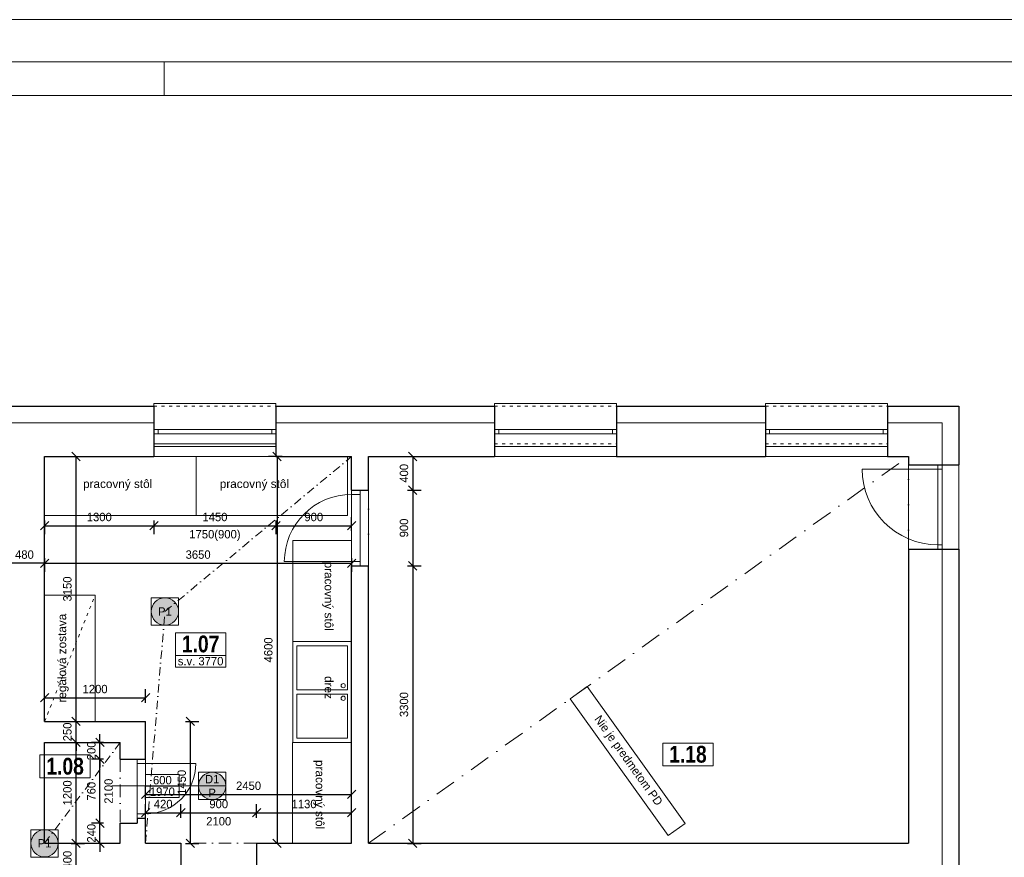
# Model space of a CAD drawing. Header units: millimetres. Extents: x -65956 to 5894746, y -14679 to 163521.
# Tile 39 of 89: x -46672 to -34966, y 34761 to 44721. Entities that reach past the tile are written whole.
import ezdxf

# ---------------------------------------------------------------- set-up
doc = ezdxf.new("R2010")
doc.units = ezdxf.units.MM
for name, pattern in [('__$$DASHDOT$$', [10.01, 5, -2.5, 0.01, -2.5]), ('ACAD_ISO03W100', [30, 12, -18]), ('ČERCHOVANÁ', [1, 0.5, -0.25, 0, -0.25])]:
    doc.linetypes.add(name, pattern=pattern)
doc.layers.get('0').update_dxf_attribs({"lineweight": 5})
doc.layers.get('Defpoints').update_dxf_attribs({"color": 2, "lineweight": 30})
doc.layers.add('- pomocna', color=232, linetype='Continuous', lineweight=0, plot=False)
doc.layers.add('- pomocná oramovanie', color=245, linetype='Continuous', lineweight=0, plot=False)
for name, color, linetype, lineweight in [('- popis', 7, 'Continuous', 0), ('- zariadenie', 30, 'Continuous', 0), ('A-Místnosti-T', 6, 'Continuous', 5), ('Bodko ciarkovana T', 200, 'ČERCHOVANÁ', 0), ('H popisky', 30, 'Continuous', 25), ('H stavba', 82, 'Continuous', 30), ('JAZ-technologia', 1, 'Continuous', 5), ('KOTY', 51, 'Continuous', 5), ('m_ciarkovana zariadenie', 7, 'Continuous', 0), ('m_popis', 7, 'Continuous', 0), ('otvor', 163, 'Continuous', 5), ('RE-nove', 10, 'Continuous', 0), ('Tbč stavba', 4, 'ČERCHOVANÁ', 0), ('Tč stavba', 7, 'ACAD_ISO03W100', 5), ('VT kóty', 51, 'Continuous', 5), ('VT sanita', 210, 'Continuous', 5)]:
    doc.layers.add(name, color=color, linetype=linetype, lineweight=lineweight)
doc.styles.add('1-100_te_2mm_200', font='technic_.ttf', dxfattribs={"height": 200})
doc.styles.add('1-20_ce_5mm_100', font='GOTHIC.TTF', dxfattribs={"height": 100})
doc.styles.add('1-50_ce_2mm_100', font='GOTHIC.TTF', dxfattribs={"height": 100})
doc.styles.get("Standard").update_dxf_attribs({"font": 'arial.ttf'})
doc.dimstyles.new('technic_1-100', dxfattribs={"dimtxt": 200, "dimasz": 240, "dimexe": 300, "dimexo": 200, "dimgap": 100, "dimtad": 1, "dimdec": 1, "dimrnd": 0.5, "dimtxsty": '1-100_te_2mm_200', "dimblk": 'OBLIQUE', "dimcen": 2.5, "dimclrd": 256, "dimclrt": 256, "dimadec": 0, "dimazin": 0, "dimtfac": 1, "dimtdec": 1, "dimtix": 1, "dimtmove": 1, "dimatfit": 3, "dimldrblk": 'OBLIQUE', "dimfxl": 400, "dimfxlon": 1, "dimarcsym": 0})

# ---------------------------------------------------------------- blocks, each defined once
blk = doc.blocks.new('_Oblique')
at = {"color": 0, "linetype": 'ByBlock', "lineweight": -2}
blk.add_line((-0.5, -0.5), (0.5, 0.5), dxfattribs=at)
blk = doc.blocks.new('*D532')
at = {"layer": 'Defpoints', "color": 0, "transparency": 16777216}
for p in [(-46376, 39527), (-45076, 39527), (-45076, 38704)]:
    blk.add_point(p, dxfattribs=at)
at = {"layer": 'KOTY', "color": 0, "lineweight": -2, "transparency": 16777216}
for p, q in [((-46376, 38764), (-46376, 38604)), ((-45076, 38764), (-45076, 38604))]:
    blk.add_line(p, q, dxfattribs=at)
at = {"layer": 'KOTY', "lineweight": -2, "transparency": 16777216}
blk.add_line((-46376, 38704), (-45076, 38704), dxfattribs=at)
at = {"layer": 'KOTY', "lineweight": -2, "transparency": 16777216, "xscale": 100, "yscale": 100, "zscale": 100, "rotation": 180}
blk.add_blockref('_Oblique', (-46376, 38704), dxfattribs=at)
at = {"layer": 'KOTY', "lineweight": -2, "transparency": 16777216, "xscale": 100, "yscale": 100, "zscale": 100}
blk.add_blockref('_Oblique', (-45076, 38704), dxfattribs=at)
at = {"layer": 'KOTY', "transparency": 16777216, "insert": (-45726, 38807), "char_height": 100, "attachment_point": 5, "style": '1-20_ce_5mm_100'}
blk.add_mtext('1300', dxfattribs=at)
blk = doc.blocks.new('*D533')
at = {"layer": 'Defpoints', "color": 0, "transparency": 16777216}
for p in [(-45076, 39527), (-43626, 39527), (-43626, 38704)]:
    blk.add_point(p, dxfattribs=at)
at = {"layer": 'KOTY', "color": 0, "lineweight": -2, "transparency": 16777216}
for p, q in [((-45076, 38764), (-45076, 38604)), ((-43626, 38764), (-43626, 38604))]:
    blk.add_line(p, q, dxfattribs=at)
at = {"layer": 'KOTY', "lineweight": -2, "transparency": 16777216}
blk.add_line((-45076, 38704), (-43626, 38704), dxfattribs=at)
at = {"layer": 'KOTY', "lineweight": -2, "transparency": 16777216, "xscale": 100, "yscale": 100, "zscale": 100, "rotation": 180}
blk.add_blockref('_Oblique', (-45076, 38704), dxfattribs=at)
at = {"layer": 'KOTY', "lineweight": -2, "transparency": 16777216, "xscale": 100, "yscale": 100, "zscale": 100}
blk.add_blockref('_Oblique', (-43626, 38704), dxfattribs=at)
at = {"layer": 'KOTY', "transparency": 16777216, "char_height": 100, "attachment_point": 5, "style": '1-20_ce_5mm_100'}
for s, insert in [('1450', (-44351, 38807)), ('1750(900)', (-44351, 38588))]:
    blk.add_mtext(s, dxfattribs=dict(at, insert=insert))
blk = doc.blocks.new('*D534')
at = {"layer": 'Defpoints', "color": 0, "transparency": 16777216}
for p in [(-43626, 39527), (-42726, 38704), (-42726, 38227)]:
    blk.add_point(p, dxfattribs=at)
at = {"layer": 'KOTY', "color": 0, "lineweight": -2, "transparency": 16777216}
for p, q in [((-43626, 38764), (-43626, 38604)), ((-42726, 38644), (-42726, 38804))]:
    blk.add_line(p, q, dxfattribs=at)
at = {"layer": 'KOTY', "lineweight": -2, "transparency": 16777216}
blk.add_line((-43626, 38704), (-42726, 38704), dxfattribs=at)
at = {"layer": 'KOTY', "lineweight": -2, "transparency": 16777216, "xscale": 100, "yscale": 100, "zscale": 100, "rotation": 180}
blk.add_blockref('_Oblique', (-43626, 38704), dxfattribs=at)
at = {"layer": 'KOTY', "lineweight": -2, "transparency": 16777216, "xscale": 100, "yscale": 100, "zscale": 100}
blk.add_blockref('_Oblique', (-42726, 38704), dxfattribs=at)
at = {"layer": 'KOTY', "transparency": 16777216, "insert": (-43176, 38807), "char_height": 100, "attachment_point": 5, "style": '1-20_ce_5mm_100'}
blk.add_mtext('900', dxfattribs=at)
blk = doc.blocks.new('*D535')
at = {"layer": 'Defpoints', "color": 0, "transparency": 16777216}
for p in [(-42726, 39527), (-43613, 34927), (-42726, 34927)]:
    blk.add_point(p, dxfattribs=at)
at = {"layer": 'KOTY', "color": 0, "lineweight": -2, "transparency": 16777216}
for p, q in [((-43553, 39527), (-43713, 39527)), ((-43553, 34927), (-43713, 34927))]:
    blk.add_line(p, q, dxfattribs=at)
at = {"layer": 'KOTY', "lineweight": -2, "transparency": 16777216}
blk.add_line((-43613, 39527), (-43613, 34927), dxfattribs=at)
at = {"layer": 'KOTY', "lineweight": -2, "transparency": 16777216, "xscale": 100, "yscale": 100, "zscale": 100}
for p, rotation in [((-43613, 39527), 90), ((-43613, 34927), 270)]:
    blk.add_blockref('_Oblique', p, dxfattribs=dict(at, rotation=rotation))
at = {"layer": 'KOTY', "transparency": 16777216, "insert": (-43716, 37227), "char_height": 100, "attachment_point": 5, "rotation": 90, "style": '1-20_ce_5mm_100'}
blk.add_mtext('4600', dxfattribs=at)
blk = doc.blocks.new('*D536')
at = {"layer": 'Defpoints', "color": 0, "transparency": 16777216}
for p in [(-46376, 34927), (-46002, 34927), (-46376, 34527)]:
    blk.add_point(p, dxfattribs=at)
at = {"layer": 'KOTY', "color": 0, "lineweight": -2, "transparency": 16777216}
for p, q in [((-46062, 34927), (-45902, 34927)), ((-46062, 34527), (-45902, 34527))]:
    blk.add_line(p, q, dxfattribs=at)
at = {"layer": 'KOTY', "lineweight": -2, "transparency": 16777216}
blk.add_line((-46002, 34527), (-46002, 34927), dxfattribs=at)
at = {"layer": 'KOTY', "lineweight": -2, "transparency": 16777216, "xscale": 100, "yscale": 100, "zscale": 100}
for p, rotation in [((-46002, 34927), 90), ((-46002, 34527), 270)]:
    blk.add_blockref('_Oblique', p, dxfattribs=dict(at, rotation=rotation))
at = {"layer": 'KOTY', "transparency": 16777216, "insert": (-46105, 34727), "char_height": 100, "attachment_point": 5, "rotation": 90, "style": '1-20_ce_5mm_100'}
blk.add_mtext('400', dxfattribs=at)
blk = doc.blocks.new('*D537')
at = {"layer": 'Defpoints', "color": 0, "transparency": 16777216}
for p in [(-44756, 35291), (-45176, 34927), (-44756, 34927)]:
    blk.add_point(p, dxfattribs=at)
at = {"layer": 'KOTY', "color": 0, "lineweight": -2, "transparency": 16777216}
for p, q in [((-45176, 35231), (-45176, 35391)), ((-44756, 35231), (-44756, 35391))]:
    blk.add_line(p, q, dxfattribs=at)
at = {"layer": 'KOTY', "lineweight": -2, "transparency": 16777216}
blk.add_line((-45176, 35291), (-44756, 35291), dxfattribs=at)
at = {"layer": 'KOTY', "lineweight": -2, "transparency": 16777216, "xscale": 100, "yscale": 100, "zscale": 100, "rotation": 180}
blk.add_blockref('_Oblique', (-45176, 35291), dxfattribs=at)
at = {"layer": 'KOTY', "lineweight": -2, "transparency": 16777216, "xscale": 100, "yscale": 100, "zscale": 100}
blk.add_blockref('_Oblique', (-44756, 35291), dxfattribs=at)
at = {"layer": 'KOTY', "transparency": 16777216, "insert": (-44966, 35394), "char_height": 100, "attachment_point": 5, "style": '1-20_ce_5mm_100'}
blk.add_mtext('420', dxfattribs=at)
blk = doc.blocks.new('*D538')
at = {"layer": 'Defpoints', "color": 0, "transparency": 16777216}
for p in [(-43856, 35291), (-44756, 34927), (-43856, 34927)]:
    blk.add_point(p, dxfattribs=at)
at = {"layer": 'KOTY', "color": 0, "lineweight": -2, "transparency": 16777216}
for p, q in [((-44756, 35231), (-44756, 35391)), ((-43856, 35231), (-43856, 35391))]:
    blk.add_line(p, q, dxfattribs=at)
at = {"layer": 'KOTY', "lineweight": -2, "transparency": 16777216}
blk.add_line((-44756, 35291), (-43856, 35291), dxfattribs=at)
at = {"layer": 'KOTY', "lineweight": -2, "transparency": 16777216, "xscale": 100, "yscale": 100, "zscale": 100, "rotation": 180}
blk.add_blockref('_Oblique', (-44756, 35291), dxfattribs=at)
at = {"layer": 'KOTY', "lineweight": -2, "transparency": 16777216, "xscale": 100, "yscale": 100, "zscale": 100}
blk.add_blockref('_Oblique', (-43856, 35291), dxfattribs=at)
at = {"layer": 'KOTY', "transparency": 16777216, "char_height": 100, "attachment_point": 5, "style": '1-20_ce_5mm_100'}
for s, insert in [('900', (-44306, 35394)), ('2100', (-44306, 35189))]:
    blk.add_mtext(s, dxfattribs=dict(at, insert=insert))
blk = doc.blocks.new('*D539')
at = {"layer": 'Defpoints', "color": 0, "transparency": 16777216}
for p in [(-42726, 35291), (-43856, 34927), (-42726, 34927)]:
    blk.add_point(p, dxfattribs=at)
at = {"layer": 'KOTY', "color": 0, "lineweight": -2, "transparency": 16777216}
for p, q in [((-43856, 35231), (-43856, 35391)), ((-42726, 35231), (-42726, 35391))]:
    blk.add_line(p, q, dxfattribs=at)
at = {"layer": 'KOTY', "lineweight": -2, "transparency": 16777216}
blk.add_line((-43856, 35291), (-42726, 35291), dxfattribs=at)
at = {"layer": 'KOTY', "lineweight": -2, "transparency": 16777216, "xscale": 100, "yscale": 100, "zscale": 100, "rotation": 180}
blk.add_blockref('_Oblique', (-43856, 35291), dxfattribs=at)
at = {"layer": 'KOTY', "lineweight": -2, "transparency": 16777216, "xscale": 100, "yscale": 100, "zscale": 100}
blk.add_blockref('_Oblique', (-42726, 35291), dxfattribs=at)
at = {"layer": 'KOTY', "transparency": 16777216, "insert": (-43291, 35394), "char_height": 100, "attachment_point": 5, "style": '1-20_ce_5mm_100'}
blk.add_mtext('1130', dxfattribs=at)
blk = doc.blocks.new('*D540')
at = {"layer": 'Defpoints', "color": 0, "transparency": 16777216}
for p in [(-46376, 39527), (-42726, 39527), (-42726, 38257)]:
    blk.add_point(p, dxfattribs=at)
at = {"layer": 'KOTY', "color": 0, "lineweight": -2, "transparency": 16777216}
for p, q in [((-46376, 38317), (-46376, 38157)), ((-42726, 38317), (-42726, 38157))]:
    blk.add_line(p, q, dxfattribs=at)
at = {"layer": 'KOTY', "lineweight": -2, "transparency": 16777216}
blk.add_line((-46376, 38257), (-42726, 38257), dxfattribs=at)
at = {"layer": 'KOTY', "lineweight": -2, "transparency": 16777216, "xscale": 100, "yscale": 100, "zscale": 100, "rotation": 180}
blk.add_blockref('_Oblique', (-46376, 38257), dxfattribs=at)
at = {"layer": 'KOTY', "lineweight": -2, "transparency": 16777216, "xscale": 100, "yscale": 100, "zscale": 100}
blk.add_blockref('_Oblique', (-42726, 38257), dxfattribs=at)
at = {"layer": 'KOTY', "transparency": 16777216, "insert": (-44551, 38360), "char_height": 100, "attachment_point": 5, "style": '1-20_ce_5mm_100'}
blk.add_mtext('3650', dxfattribs=at)
blk = doc.blocks.new('*D541')
at = {"layer": 'Defpoints', "color": 0, "transparency": 16777216}
for p in [(-45176, 36659), (-46376, 36377), (-45176, 35227)]:
    blk.add_point(p, dxfattribs=at)
at = {"layer": 'KOTY', "color": 0, "lineweight": -2, "transparency": 16777216}
for p, q in [((-46376, 36599), (-46376, 36759)), ((-45176, 36599), (-45176, 36759))]:
    blk.add_line(p, q, dxfattribs=at)
at = {"layer": 'KOTY', "lineweight": -2, "transparency": 16777216}
blk.add_line((-46376, 36659), (-45176, 36659), dxfattribs=at)
at = {"layer": 'KOTY', "lineweight": -2, "transparency": 16777216, "xscale": 100, "yscale": 100, "zscale": 100, "rotation": 180}
blk.add_blockref('_Oblique', (-46376, 36659), dxfattribs=at)
at = {"layer": 'KOTY', "lineweight": -2, "transparency": 16777216, "xscale": 100, "yscale": 100, "zscale": 100}
blk.add_blockref('_Oblique', (-45176, 36659), dxfattribs=at)
at = {"layer": 'KOTY', "transparency": 16777216, "insert": (-45776, 36761), "char_height": 100, "attachment_point": 5, "style": '1-20_ce_5mm_100'}
blk.add_mtext('1200', dxfattribs=at)
blk = doc.blocks.new('*D542')
at = {"layer": 'Defpoints', "color": 0, "transparency": 16777216}
for p in [(-42726, 35509), (-45176, 35227), (-42726, 34927)]:
    blk.add_point(p, dxfattribs=at)
at = {"layer": 'KOTY', "color": 0, "lineweight": -2, "transparency": 16777216}
for p, q in [((-45176, 35449), (-45176, 35609)), ((-42726, 35449), (-42726, 35609))]:
    blk.add_line(p, q, dxfattribs=at)
at = {"layer": 'KOTY', "lineweight": -2, "transparency": 16777216}
blk.add_line((-45176, 35509), (-42726, 35509), dxfattribs=at)
at = {"layer": 'KOTY', "lineweight": -2, "transparency": 16777216, "xscale": 100, "yscale": 100, "zscale": 100, "rotation": 180}
blk.add_blockref('_Oblique', (-45176, 35509), dxfattribs=at)
at = {"layer": 'KOTY', "lineweight": -2, "transparency": 16777216, "xscale": 100, "yscale": 100, "zscale": 100}
blk.add_blockref('_Oblique', (-42726, 35509), dxfattribs=at)
at = {"layer": 'KOTY', "transparency": 16777216, "insert": (-43951, 35611), "char_height": 100, "attachment_point": 5, "style": '1-20_ce_5mm_100'}
blk.add_mtext('2450', dxfattribs=at)
blk = doc.blocks.new('*D543')
at = {"layer": 'Defpoints', "color": 0, "transparency": 16777216}
for p in [(-46376, 36127), (-46002, 36127), (-46376, 34927)]:
    blk.add_point(p, dxfattribs=at)
at = {"layer": 'KOTY', "color": 0, "lineweight": -2, "transparency": 16777216}
for p, q in [((-46062, 36127), (-45902, 36127)), ((-46062, 34927), (-45902, 34927))]:
    blk.add_line(p, q, dxfattribs=at)
at = {"layer": 'KOTY', "lineweight": -2, "transparency": 16777216}
blk.add_line((-46002, 34927), (-46002, 36127), dxfattribs=at)
at = {"layer": 'KOTY', "lineweight": -2, "transparency": 16777216, "xscale": 100, "yscale": 100, "zscale": 100}
for p, rotation in [((-46002, 36127), 90), ((-46002, 34927), 270)]:
    blk.add_blockref('_Oblique', p, dxfattribs=dict(at, rotation=rotation))
at = {"layer": 'KOTY', "transparency": 16777216, "insert": (-46105, 35527), "char_height": 100, "attachment_point": 5, "rotation": 90, "style": '1-20_ce_5mm_100'}
blk.add_mtext('1200', dxfattribs=at)
blk = doc.blocks.new('*D544')
at = {"layer": 'Defpoints', "color": 0, "transparency": 16777216}
for p in [(-46376, 36377), (-46002, 36377), (-46376, 36127)]:
    blk.add_point(p, dxfattribs=at)
at = {"layer": 'KOTY', "lineweight": -2, "transparency": 16777216}
for p, q in [((-46002, 36377), (-46002, 36477)), ((-46002, 36127), (-46002, 36377)), ((-46002, 36127), (-46002, 36027))]:
    blk.add_line(p, q, dxfattribs=at)
at = {"layer": 'KOTY', "color": 0, "lineweight": -2, "transparency": 16777216}
for p, q in [((-46062, 36377), (-45902, 36377)), ((-46062, 36127), (-45902, 36127))]:
    blk.add_line(p, q, dxfattribs=at)
at = {"layer": 'KOTY', "lineweight": -2, "transparency": 16777216, "xscale": 100, "yscale": 100, "zscale": 100}
for p, rotation in [((-46002, 36377), 270), ((-46002, 36127), 90)]:
    blk.add_blockref('_Oblique', p, dxfattribs=dict(at, rotation=rotation))
at = {"layer": 'KOTY', "transparency": 16777216, "insert": (-46105, 36252), "char_height": 100, "attachment_point": 5, "rotation": 90, "style": '1-20_ce_5mm_100'}
blk.add_mtext('250', dxfattribs=at)
blk = doc.blocks.new('*D545')
at = {"layer": 'Defpoints', "color": 0, "transparency": 16777216}
for p in [(-46376, 39527), (-46002, 39527), (-46376, 36377)]:
    blk.add_point(p, dxfattribs=at)
at = {"layer": 'KOTY', "color": 0, "lineweight": -2, "transparency": 16777216}
for p, q in [((-46062, 39527), (-45902, 39527)), ((-46062, 36377), (-45902, 36377))]:
    blk.add_line(p, q, dxfattribs=at)
at = {"layer": 'KOTY', "lineweight": -2, "transparency": 16777216}
blk.add_line((-46002, 36377), (-46002, 39527), dxfattribs=at)
at = {"layer": 'KOTY', "lineweight": -2, "transparency": 16777216, "xscale": 100, "yscale": 100, "zscale": 100}
for p, rotation in [((-46002, 39527), 90), ((-46002, 36377), 270)]:
    blk.add_blockref('_Oblique', p, dxfattribs=dict(at, rotation=rotation))
at = {"layer": 'KOTY', "transparency": 16777216, "insert": (-46105, 37952), "char_height": 100, "attachment_point": 5, "rotation": 90, "style": '1-20_ce_5mm_100'}
blk.add_mtext('3150', dxfattribs=at)
blk = doc.blocks.new('*D571')
at = {"layer": 'Defpoints', "color": 0, "transparency": 16777216}
for p in [(-45718, 35167), (-45476, 35167), (-45476, 34927)]:
    blk.add_point(p, dxfattribs=at)
at = {"layer": 'KOTY', "lineweight": -2, "transparency": 16777216}
for p, q in [((-45718, 35167), (-45718, 35267)), ((-45718, 34927), (-45718, 35167)), ((-45718, 34927), (-45718, 34827))]:
    blk.add_line(p, q, dxfattribs=at)
at = {"layer": 'KOTY', "color": 0, "lineweight": -2, "transparency": 16777216}
for p, q in [((-45676, 35167), (-45818, 35167)), ((-45676, 34927), (-45818, 34927))]:
    blk.add_line(p, q, dxfattribs=at)
at = {"layer": 'KOTY', "lineweight": -2, "transparency": 16777216, "xscale": 100, "yscale": 100, "zscale": 100}
for p, rotation in [((-45718, 35167), 270), ((-45718, 34927), 90)]:
    blk.add_blockref('_Oblique', p, dxfattribs=dict(at, rotation=rotation))
at = {"layer": 'KOTY', "transparency": 16777216, "insert": (-45820, 35047), "char_height": 100, "attachment_point": 5, "rotation": 90, "style": '1-20_ce_5mm_100'}
blk.add_mtext('240', dxfattribs=at)
blk = doc.blocks.new('*D572')
at = {"layer": 'Defpoints', "color": 0, "transparency": 16777216}
for p in [(-45718, 35927), (-45476, 35927), (-45476, 35167)]:
    blk.add_point(p, dxfattribs=at)
at = {"layer": 'KOTY', "color": 0, "lineweight": -2, "transparency": 16777216}
for p, q in [((-45676, 35927), (-45818, 35927)), ((-45676, 35167), (-45818, 35167))]:
    blk.add_line(p, q, dxfattribs=at)
at = {"layer": 'KOTY', "lineweight": -2, "transparency": 16777216}
blk.add_line((-45718, 35167), (-45718, 35927), dxfattribs=at)
at = {"layer": 'KOTY', "lineweight": -2, "transparency": 16777216, "xscale": 100, "yscale": 100, "zscale": 100}
for p, rotation in [((-45718, 35927), 90), ((-45718, 35167), 270)]:
    blk.add_blockref('_Oblique', p, dxfattribs=dict(at, rotation=rotation))
at = {"layer": 'KOTY', "transparency": 16777216, "char_height": 100, "attachment_point": 5, "rotation": 90, "style": '1-20_ce_5mm_100'}
for s, insert in [('760', (-45820, 35547)), ('2100', (-45615, 35547))]:
    blk.add_mtext(s, dxfattribs=dict(at, insert=insert))
blk = doc.blocks.new('*D573')
at = {"layer": 'Defpoints', "color": 0, "transparency": 16777216}
for p in [(-45718, 36127), (-45476, 36127), (-45476, 35927)]:
    blk.add_point(p, dxfattribs=at)
at = {"layer": 'KOTY', "lineweight": -2, "transparency": 16777216}
for p, q in [((-45718, 36127), (-45718, 36227)), ((-45718, 35927), (-45718, 36127)), ((-45718, 35927), (-45718, 35827))]:
    blk.add_line(p, q, dxfattribs=at)
at = {"layer": 'KOTY', "color": 0, "lineweight": -2, "transparency": 16777216}
for p, q in [((-45676, 36127), (-45818, 36127)), ((-45676, 35927), (-45818, 35927))]:
    blk.add_line(p, q, dxfattribs=at)
at = {"layer": 'KOTY', "lineweight": -2, "transparency": 16777216, "xscale": 100, "yscale": 100, "zscale": 100}
for p, rotation in [((-45718, 36127), 270), ((-45718, 35927), 90)]:
    blk.add_blockref('_Oblique', p, dxfattribs=dict(at, rotation=rotation))
at = {"layer": 'KOTY', "transparency": 16777216, "insert": (-45820, 36027), "char_height": 100, "attachment_point": 5, "rotation": 90, "style": '1-20_ce_5mm_100'}
blk.add_mtext('200', dxfattribs=at)
blk = doc.blocks.new('*D574')
at = {"layer": 'Defpoints', "color": 0, "transparency": 16777216}
for p in [(-42526, 39527), (-42526, 39127), (-42000, 39127)]:
    blk.add_point(p, dxfattribs=at)
at = {"layer": 'KOTY', "color": 0, "lineweight": -2, "transparency": 16777216}
for p, q in [((-42060, 39527), (-41900, 39527)), ((-42060, 39127), (-41900, 39127))]:
    blk.add_line(p, q, dxfattribs=at)
at = {"layer": 'KOTY', "lineweight": -2, "transparency": 16777216}
blk.add_line((-42000, 39527), (-42000, 39127), dxfattribs=at)
at = {"layer": 'KOTY', "lineweight": -2, "transparency": 16777216, "xscale": 100, "yscale": 100, "zscale": 100}
for p, rotation in [((-42000, 39527), 90), ((-42000, 39127), 270)]:
    blk.add_blockref('_Oblique', p, dxfattribs=dict(at, rotation=rotation))
at = {"layer": 'KOTY', "transparency": 16777216, "insert": (-42103, 39327), "char_height": 100, "attachment_point": 5, "rotation": 90, "style": '1-20_ce_5mm_100'}
blk.add_mtext('400', dxfattribs=at)
blk = doc.blocks.new('*D575')
at = {"layer": 'Defpoints', "color": 0, "transparency": 16777216}
for p in [(-42526, 39127), (-42526, 38227), (-42000, 38227)]:
    blk.add_point(p, dxfattribs=at)
at = {"layer": 'KOTY', "color": 0, "lineweight": -2, "transparency": 16777216}
for p, q in [((-42060, 39127), (-41900, 39127)), ((-42060, 38227), (-41900, 38227))]:
    blk.add_line(p, q, dxfattribs=at)
at = {"layer": 'KOTY', "lineweight": -2, "transparency": 16777216}
blk.add_line((-42000, 39127), (-42000, 38227), dxfattribs=at)
at = {"layer": 'KOTY', "lineweight": -2, "transparency": 16777216, "xscale": 100, "yscale": 100, "zscale": 100}
for p, rotation in [((-42000, 39127), 90), ((-42000, 38227), 270)]:
    blk.add_blockref('_Oblique', p, dxfattribs=dict(at, rotation=rotation))
at = {"layer": 'KOTY', "transparency": 16777216, "insert": (-42103, 38677), "char_height": 100, "attachment_point": 5, "rotation": 90, "style": '1-20_ce_5mm_100'}
blk.add_mtext('900', dxfattribs=at)
blk = doc.blocks.new('*D576')
at = {"layer": 'Defpoints', "color": 0, "transparency": 16777216}
for p in [(-42526, 38227), (-42526, 34927), (-42000, 34927)]:
    blk.add_point(p, dxfattribs=at)
at = {"layer": 'KOTY', "color": 0, "lineweight": -2, "transparency": 16777216}
for p, q in [((-42060, 38227), (-41900, 38227)), ((-42060, 34927), (-41900, 34927))]:
    blk.add_line(p, q, dxfattribs=at)
at = {"layer": 'KOTY', "lineweight": -2, "transparency": 16777216}
blk.add_line((-42000, 38227), (-42000, 34927), dxfattribs=at)
at = {"layer": 'KOTY', "lineweight": -2, "transparency": 16777216, "xscale": 100, "yscale": 100, "zscale": 100}
for p, rotation in [((-42000, 38227), 90), ((-42000, 34927), 270)]:
    blk.add_blockref('_Oblique', p, dxfattribs=dict(at, rotation=rotation))
at = {"layer": 'KOTY', "transparency": 16777216, "insert": (-42103, 36577), "char_height": 100, "attachment_point": 5, "rotation": 90, "style": '1-20_ce_5mm_100'}
blk.add_mtext('3300', dxfattribs=at)
blk = doc.blocks.new('*D579')
at = {"layer": 'Defpoints', "color": 0, "transparency": 16777216}
for p in [(-46856, 39527), (-46376, 39527), (-46856, 38257)]:
    blk.add_point(p, dxfattribs=at)
at = {"layer": 'KOTY', "color": 0, "lineweight": -2, "transparency": 16777216}
for p, q in [((-46856, 38317), (-46856, 38157)), ((-46376, 38317), (-46376, 38157))]:
    blk.add_line(p, q, dxfattribs=at)
at = {"layer": 'KOTY', "lineweight": -2, "transparency": 16777216}
blk.add_line((-46376, 38257), (-46856, 38257), dxfattribs=at)
at = {"layer": 'KOTY', "lineweight": -2, "transparency": 16777216, "xscale": 100, "yscale": 100, "zscale": 100, "rotation": 180}
blk.add_blockref('_Oblique', (-46856, 38257), dxfattribs=at)
at = {"layer": 'KOTY', "lineweight": -2, "transparency": 16777216, "xscale": 100, "yscale": 100, "zscale": 100}
blk.add_blockref('_Oblique', (-46376, 38257), dxfattribs=at)
at = {"layer": 'KOTY', "transparency": 16777216, "insert": (-46616, 38360), "char_height": 100, "attachment_point": 5, "style": '1-20_ce_5mm_100'}
blk.add_mtext('480', dxfattribs=at)
blk = doc.blocks.new('*T441')
at = {"layer": 'Defpoints', "color": 8, "linetype": 'ByBlock', "lineweight": 0, "transparency": 16777216}
for p, q in [((0, 0), (600, 0)), ((0, 0), (0, -271)), ((600, 0), (600, -271)), ((0, -271), (600, -271))]:
    blk.add_line(p, q, dxfattribs=at)
at = {"layer": 'H popisky', "color": 0, "transparency": 16777216, "insert": (300, -135), "char_height": 200, "width": 596, "attachment_point": 5, "style": '1-50_ce_2mm_100'}
blk.add_mtext('{\\fTechnicLite|b1|i0|c2|p2;\\C256;1.07}', dxfattribs=at)
blk = doc.blocks.new('*T442')
at = {"layer": 'Defpoints', "color": 8, "linetype": 'ByBlock', "lineweight": 0, "transparency": 16777216}
for p, q in [((0, 0), (600, 0)), ((0, 0), (0, -271)), ((600, 0), (600, -271)), ((0, -271), (600, -271))]:
    blk.add_line(p, q, dxfattribs=at)
at = {"layer": 'H popisky', "color": 0, "transparency": 16777216, "insert": (300, -135), "char_height": 200, "width": 596, "attachment_point": 5, "style": '1-50_ce_2mm_100'}
blk.add_mtext('{\\fTechnicLite|b1|i0|c2|p2;\\C256;1.08}', dxfattribs=at)
blk = doc.blocks.new('*T462')
at = {"layer": 'Defpoints', "color": 8, "linetype": 'ByBlock', "lineweight": 0, "transparency": 16777216}
for p, q in [((0, 0), (203, 146)), ((203, 146), (1368, -1480)), ((0, 0), (1165, -1626)), ((1165, -1626), (1368, -1480))]:
    blk.add_line(p, q, dxfattribs=at)
at = {"layer": 'A-Místnosti-T', "color": 0, "transparency": 16777216, "insert": (684, -740), "char_height": 100, "width": 1996, "attachment_point": 5, "rotation": 305.622, "style": '1-50_ce_2mm_100'}
blk.add_mtext('Nie je predmetom PD ', dxfattribs=at)
blk = doc.blocks.new('*T418')
at = {"layer": 'Defpoints', "color": 8, "linetype": 'ByBlock', "lineweight": 0, "transparency": 16777216}
for p, q in [((0, 137), (600, 137)), ((0, 0), (0, 137)), ((600, 0), (600, 137)), ((0, 0), (600, 0))]:
    blk.add_line(p, q, dxfattribs=at)
at = {"layer": 'm_popis', "color": 0, "transparency": 16777216, "insert": (300, 69), "char_height": 100, "width": 596, "attachment_point": 5, "style": '1-50_ce_2mm_100'}
blk.add_mtext('s.v. 3770', dxfattribs=at)
blk = doc.blocks.new('*T420')
at = {"layer": 'Defpoints', "color": 8, "linetype": 'ByBlock', "lineweight": 0, "transparency": 16777216}
for p, q in [((0, 137), (600, 137)), ((0, 0), (0, 137)), ((600, 0), (600, 137)), ((0, 0), (600, 0))]:
    blk.add_line(p, q, dxfattribs=at)
at = {"layer": 'm_popis', "color": 0, "transparency": 16777216, "insert": (300, 69), "char_height": 100, "width": 596, "attachment_point": 5, "style": '1-50_ce_2mm_100'}
blk.add_mtext('s.v. 3770', dxfattribs=at)
blk = doc.blocks.new('*D754')
at = {"layer": 'Defpoints', "color": 0, "transparency": 16777216}
for p in [(-45176, 36377), (-44642, 36377), (-45176, 34927)]:
    blk.add_point(p, dxfattribs=at)
at = {"layer": 'KOTY', "color": 0, "lineweight": -2, "transparency": 16777216}
for p, q in [((-44702, 36377), (-44542, 36377)), ((-44702, 34927), (-44542, 34927))]:
    blk.add_line(p, q, dxfattribs=at)
at = {"layer": 'KOTY', "lineweight": -2, "transparency": 16777216}
blk.add_line((-44642, 34927), (-44642, 36377), dxfattribs=at)
at = {"layer": 'KOTY', "lineweight": -2, "transparency": 16777216, "xscale": 100, "yscale": 100, "zscale": 100}
for p, rotation in [((-44642, 36377), 90), ((-44642, 34927), 270)]:
    blk.add_blockref('_Oblique', p, dxfattribs=dict(at, rotation=rotation))
at = {"layer": 'KOTY', "transparency": 16777216, "insert": (-44745, 35652), "char_height": 100, "attachment_point": 5, "rotation": 90, "style": '1-20_ce_5mm_100'}
blk.add_mtext('1450', dxfattribs=at)
blk = doc.blocks.new('*T424')
at = {"layer": 'Defpoints', "color": 8, "linetype": 'ByBlock', "lineweight": 0, "transparency": 16777216}
for p, q in [((0, 275), (400, 275)), ((0, 0), (0, 275)), ((400, 0), (400, 275)), ((0, 137), (400, 137)), ((0, 0), (400, 0))]:
    blk.add_line(p, q, dxfattribs=at)
at = {"layer": 'VT kóty', "color": 0, "transparency": 16777216, "char_height": 100, "width": 396, "attachment_point": 5, "style": '1-50_ce_2mm_100'}
for s, insert in [('600', (200, 206)), ('1970', (200, 69))]:
    blk.add_mtext(s, dxfattribs=dict(at, insert=insert))
blk = doc.blocks.new('*T848')
at = {"layer": 'Defpoints', "color": 8, "linetype": 'ByBlock', "lineweight": 0, "transparency": 16777216}
for p, q in [((0, 0), (325, 0)), ((0, 0), (0, -325)), ((325, 0), (325, -325)), ((0, -162), (325, -162)), ((0, -325), (325, -325))]:
    blk.add_line(p, q, dxfattribs=at)
at = {"layer": 'VT kóty', "color": 0, "transparency": 16777216, "char_height": 100, "width": 320.94, "attachment_point": 5, "style": '1-50_ce_2mm_100'}
for s, insert in [('D1', (162, -81)), ('P', (162, -244))]:
    blk.add_mtext(s, dxfattribs=dict(at, insert=insert))
blk = doc.blocks.new('*T886')
at = {"layer": 'Defpoints', "color": 8, "linetype": 'ByBlock', "lineweight": 0, "transparency": 16777216}
for p, q in [((0, 0), (325, 0)), ((0, 0), (0, -325)), ((325, 0), (325, -325)), ((0, -325), (325, -325))]:
    blk.add_line(p, q, dxfattribs=at)
at = {"layer": '- popis', "color": 0, "transparency": 16777216, "insert": (162, -162), "char_height": 100, "width": 320.94, "attachment_point": 5, "style": '1-50_ce_2mm_100'}
blk.add_mtext('P1', dxfattribs=at)
blk = doc.blocks.new('*T964')
at = {"layer": 'Defpoints', "color": 8, "linetype": 'ByBlock', "lineweight": 0, "transparency": 16777216}
for p, q in [((0, 0), (325, 0)), ((0, 0), (0, -325)), ((325, 0), (325, -325)), ((0, -325), (325, -325))]:
    blk.add_line(p, q, dxfattribs=at)
at = {"layer": '- popis', "color": 0, "transparency": 16777216, "insert": (162, -162), "char_height": 100, "width": 320.94, "attachment_point": 5, "style": '1-50_ce_2mm_100'}
blk.add_mtext('P1', dxfattribs=at)
blk = doc.blocks.new('cxyvyxcvcx')
at = {"layer": '- pomocná oramovanie'}
for points in [[(-136218, -52983), (-178218, -52983), (-178218, -23283), (-136218, -23283)], [(-137118, -52083), (-177318, -52083), (-177318, -24183), (-137118, -24183)]]:
    blk.add_lwpolyline(points, close=True, dxfattribs=at)
blk.add_line((-157218, -24183), (-157218, -23783))
blk.add_lwpolyline([(-136718, -52483), (-177718, -52483), (-177718, -23783), (-136718, -23783)], close=True)
blk = doc.blocks.new('*T1165')
at = {"layer": 'Defpoints', "color": 8, "linetype": 'ByBlock', "lineweight": 0, "transparency": 16777216}
for p, q in [((0, 0), (600, 0)), ((0, 0), (0, -271)), ((600, 0), (600, -271)), ((0, -271), (600, -271))]:
    blk.add_line(p, q, dxfattribs=at)
at = {"layer": 'H popisky', "color": 0, "transparency": 16777216, "insert": (300, -135), "char_height": 200, "width": 596, "attachment_point": 5, "style": '1-50_ce_2mm_100'}
blk.add_mtext('{\\fTechnicLite|b1|i0|c2|p2;\\C256;1.18}', dxfattribs=at)

msp = doc.modelspace()

# ---------------------------------------------------------------- hatches: boundary and pattern name
at = {"layer": 'RE-nove'}
for points in [[(-44782.73, 37683.32, 1), (-45107.68, 37683.32, 1)], [(-44546.01, 35608.99, 1), (-44221.06, 35608.99, 1)], [(-46213.53, 34927.03, 1), (-46538.48, 34927.03, 1)]]:
    msp.add_hatch(color=256, dxfattribs=at).paths.add_polyline_path(points)

# ---------------------------------------------------------------- linework, layer by layer
at = {"layer": '- pomocna'}
for points in [[(-46376.01, 36377.03), (-45176.01, 36377.03), (-45176.01, 34927.03), (-44756.01, 34927.03), (-44756.01, 34627.03), (-43856.01, 34627.03), (-43856.01, 34927.03), (-42726.01, 34927.03), (-42726.01, 39527.03), (-43626.01, 39527.03), (-43626.01, 39677.03), (-45076.01, 39677.03), (-45076.01, 39527.03), (-46376.01, 39527.03), (-46376.01, 36377.03)], [(-46376.01, 34927.03), (-45476.01, 34927.03), (-45476.01, 35167.03), (-45276.01, 35167.03), (-45276.01, 35927.03), (-45476.01, 35927.03), (-45476.01, 36127.03), (-46376.01, 36127.03), (-46376.01, 34927.03)]]:
    msp.add_lwpolyline(points, dxfattribs=at)
msp.add_lwpolyline([(-42526.01, 39527.03), (-36106.01, 39527.03), (-36106.01, 34927.03), (-42526.01, 34927.03)], close=True, dxfattribs=at)
at = {"layer": '- zariadenie', "linetype": 'Continuous'}
for points in [[(-46376.01, 38827.03), (-44576.01, 38827.03), (-44576.01, 39527.03), (-46376.01, 39527.03)], [(-44576.01, 38827.03), (-42776.01, 38827.03), (-42776.01, 39527.03), (-44576.01, 39527.03)], [(-43426.01, 38527.03), (-43426.01, 37327.03), (-42726.01, 37327.03), (-42726.01, 38527.03)], [(-46376.01, 37877.03), (-46376.01, 36377.03), (-45776.01, 36377.03), (-45776.01, 37877.03)], [(-42726.01, 36127.03), (-42726.01, 37327.03), (-43426.01, 37327.03), (-43426.01, 36127.03)], [(-42776.01, 37277.03), (-42776.01, 36752.03), (-43376.01, 36752.03), (-43376.01, 37277.03)], [(-42776.01, 36177.03), (-42776.01, 36702.03), (-43376.01, 36702.03), (-43376.01, 36177.03)], [(-42726.01, 34927.03), (-42726.01, 36127.03), (-43427.73, 36127.03), (-43427.73, 34927.03)]]:
    msp.add_lwpolyline(points, close=True, dxfattribs=at)
for centre in [(-42826.01, 36802.03), (-42826.01, 36652.03)]:
    msp.add_circle(centre, 25, dxfattribs=at)
at = {"linetype": 'Continuous'}
for p, q in [((-47706.01, 39927.03), (-45076.01, 39927.03)), ((-43626.01, 39927.03), (-41026.01, 39927.03)), ((-39576.01, 39927.03), (-37806.01, 39927.03)), ((-36356.01, 39927.03), (-35706.01, 39927.03)), ((-35706.01, 38427.03), (-35706.01, 34327.03))]:
    msp.add_line(p, q, dxfattribs=at)
msp.add_line((-35706.01, 39927.03), (-35706.01, 39427.03))
at = {"layer": 'Bodko ciarkovana T', "ltscale": 200}
for p, q in [((-44945.2, 37683.32), (-42726.01, 39527.03)), ((-45176.01, 34927.03), (-44945.2, 37683.32)), ((-46376.01, 34927.03), (-45476.01, 36127.03))]:
    msp.add_line(p, q, dxfattribs=at)
at = {"layer": 'H stavba'}
for p, q in [((-47706.01, 40127.03), (-45076.01, 40127.03)), ((-45076.01, 40127.03), (-45076.01, 39527.03)), ((-43626.01, 40127.03), (-41026.01, 40127.03)), ((-43626.01, 40127.03), (-43626.01, 39527.03)), ((-41026.01, 40127.03), (-41026.01, 39527.03)), ((-39576.01, 40127.03), (-37806.01, 40127.03)), ((-39576.01, 40127.03), (-39576.01, 39527.03)), ((-37806.01, 40127.03), (-37806.01, 39527.03)), ((-36356.01, 40127.03), (-35506.01, 40127.03)), ((-36356.01, 40127.03), (-36356.01, 39527.03)), ((-35506.01, 40127.03), (-35506.01, 39427.03)), ((-46376.01, 39527.03), (-45076.01, 39527.03)), ((-46376.01, 36377.03), (-46376.01, 39527.03)), ((-43626.01, 39527.03), (-42726.01, 39527.03)), ((-42726.01, 39127.03), (-42726.01, 39527.03)), ((-42526.01, 39527.03), (-41026.01, 39527.03)), ((-42526.01, 39127.03), (-42526.01, 39527.03)), ((-39576.01, 39527.03), (-37806.01, 39527.03)), ((-36356.01, 39527.03), (-36106.01, 39527.03)), ((-36106.01, 39527.03), (-36106.01, 39427.03)), ((-36106.01, 39427.03), (-35506.01, 39427.03)), ((-42726.01, 39127.03), (-42526.01, 39127.03)), ((-36106.01, 38427.03), (-35506.01, 38427.03)), ((-36106.01, 38427.03), (-36106.01, 34927.03)), ((-35506.01, 38427.03), (-35506.01, 34327.03)), ((-42726.01, 38227.03), (-42526.01, 38227.03)), ((-42726.01, 34927.03), (-42726.01, 38227.03)), ((-42526.01, 34927.03), (-42526.01, 38227.03)), ((-46376.01, 36377.03), (-45176.01, 36377.03)), ((-45176.01, 35927.03), (-45176.01, 36377.03)), ((-46376.01, 36127.03), (-45476.01, 36127.03)), ((-46376.01, 34927.03), (-46376.01, 36127.03)), ((-45476.01, 35927.03), (-45476.01, 36127.03)), ((-45476.01, 35927.03), (-45176.01, 35927.03)), ((-45476.01, 35167.03), (-45276.01, 35167.03)), ((-45476.01, 34927.03), (-45476.01, 35167.03)), ((-45276.01, 35227.03), (-45176.01, 35227.03)), ((-45276.01, 35227.03), (-45276.01, 35167.03)), ((-45176.01, 34927.03), (-45176.01, 35227.03)), ((-46376.01, 34927.03), (-45476.01, 34927.03)), ((-45176.01, 34927.03), (-44756.01, 34927.03)), ((-44756.01, 34927.03), (-44756.01, 34527.03)), ((-43856.01, 34927.03), (-42726.01, 34927.03)), ((-43856.01, 34927.03), (-43856.01, 34527.03)), ((-42526.01, 34927.03), (-36106.01, 34927.03))]:
    msp.add_line(p, q, dxfattribs=at)
at = {"layer": 'm_ciarkovana zariadenie', "linetype": 'ACAD_ISO03W100', "ltscale": 3}
msp.add_line((-46376.01, 36377.03), (-45776.01, 37877.03), dxfattribs=at)
at = {"layer": 'otvor'}
for p, q in [((-43626.01, 39847.03), (-45076.01, 39847.03)), ((-45026.01, 39847.03), (-45026.01, 39797.03)), ((-43676.01, 39847.03), (-43676.01, 39797.03)), ((-39576.01, 39847.03), (-41026.01, 39847.03)), ((-40976.01, 39847.03), (-40976.01, 39797.03)), ((-39626.01, 39847.03), (-39626.01, 39797.03)), ((-36356.01, 39847.03), (-37806.01, 39847.03)), ((-37756.01, 39847.03), (-37756.01, 39797.03)), ((-36406.01, 39847.03), (-36406.01, 39797.03)), ((-43626.01, 39797.03), (-45076.01, 39797.03)), ((-39576.01, 39797.03), (-41026.01, 39797.03)), ((-36356.01, 39797.03), (-37806.01, 39797.03)), ((-45076.01, 39647.03), (-43626.01, 39647.03)), ((-41026.01, 39647.03), (-39576.01, 39647.03)), ((-37806.01, 39647.03), (-36356.01, 39647.03)), ((-36656.01, 39377.03), (-35706.01, 39377.03)), ((-35756.01, 38427.03), (-35756.01, 39427.03)), ((-35706.01, 38427.03), (-35706.01, 39427.03)), ((-35506.01, 39427.03), (-35506.01, 38427.03)), ((-42726.01, 39127.03), (-42726.01, 38227.03)), ((-42626.01, 39127.03), (-42626.01, 38227.03)), ((-42726.01, 39077.03), (-42626.01, 39077.03)), ((-35756.01, 38477.03), (-35706.01, 38477.03)), ((-43526.01, 38277.03), (-42626.01, 38277.03)), ((-45276.01, 35227.03), (-45276.01, 35927.03)), ((-45276.01, 35877.03), (-44577.86, 35877.03)), ((-45176.01, 35227.03), (-45176.01, 35927.03)), ((-45276.01, 35277.03), (-45176.01, 35277.03))]:
    msp.add_line(p, q, dxfattribs=at)
for points in [[(-45076.01, 40127.03), (-45076.01, 40157.03), (-43626.01, 40157.03), (-43626.01, 40127.03)], [(-41026.01, 40127.03), (-41026.01, 40157.03), (-39576.01, 40157.03), (-39576.01, 40127.03)], [(-37806.01, 40127.03), (-37806.01, 40157.03), (-36356.01, 40157.03), (-36356.01, 40127.03)]]:
    msp.add_lwpolyline(points, dxfattribs=at)
for centre, radius, start, end in [((-35756.01, 39377.03), 900, 180, 270), ((-42726.01, 38277.03), 800, 90, 180), ((-45176.01, 35877.03), 598.14, 270, 0)]:
    msp.add_arc(centre, radius, start, end, dxfattribs=at)
at = {"layer": 'Tbč stavba', "ltscale": 300}
for p, q in [((-45076.01, 39527.03), (-43626.01, 39527.03)), ((-41026.01, 39527.03), (-39576.01, 39527.03)), ((-37806.01, 39527.03), (-36356.01, 39527.03)), ((-36106.01, 38427.03), (-36106.01, 39427.03)), ((-42526.01, 39127.03), (-42526.01, 38227.03)), ((-45476.01, 35927.03), (-45476.01, 35167.03)), ((-43856.01, 34927.03), (-44756.01, 34927.03))]:
    msp.add_line(p, q, dxfattribs=at)
at = {"layer": 'Tč stavba', "ltscale": 3}
for p, q in [((-45076.01, 40127.03), (-43626.01, 40127.03)), ((-41026.01, 40127.03), (-39576.01, 40127.03)), ((-37806.01, 40127.03), (-36356.01, 40127.03)), ((-45076.01, 39677.03), (-43626.01, 39677.03)), ((-41026.01, 39677.03), (-39576.01, 39677.03)), ((-37806.01, 39677.03), (-36356.01, 39677.03))]:
    msp.add_line(p, q, dxfattribs=at)
at = {"layer": 'VT sanita', "linetype": '__$$DASHDOT$$', "ltscale": 50}
msp.add_line((-42526.01, 34927.03), (-36106.01, 39527.03), dxfattribs=at)
at = {"layer": 'VT sanita'}
msp.add_line((-44546.01, 35608.99), (-45576.01, 35608.8), dxfattribs=at)
for centre in [(-44945.2, 37683.32), (-44383.53, 35608.99), (-46376.01, 34927.03)]:
    msp.add_circle(centre, 162.47, dxfattribs=at)

# ---------------------------------------------------------------- block references
for name, p in [('cxyvyxcvcx', (112262.3, 68004.75)), ('*T964', (-45107.68, 37845.79)), ('*T441', (-44821.31, 37431.78)), ('*T418', (-44821.31, 37023.78)), ('*T420', (-44821.31, 37023.78)), ('*T462', (-40128.88, 36644.6)), ('*T1165', (-39027.4, 36119.95)), ('*T442', (-46432.54, 35977.74)), ('*T424', (-45176.01, 35471.61)), ('*T848', (-44546.01, 35771.46)), ('*T886', (-46538.48, 35089.5))]:
    msp.add_blockref(name, p)

# ---------------------------------------------------------------- texts
at = {"layer": 'JAZ-technologia', "char_height": 100, "attachment_point": 1}
for insert in [(-45918.95, 39252.31), (-44293.25, 39252.31)]:
    msp.add_mtext_dynamic_manual_height_columns('pracovný stôl', width=1052.3495, gutter_width=12.5, heights=[0], dxfattribs=dict(at, insert=insert))
for s, insert, rotation in [('pracovný stôl', (-42946.06, 38277.03), 270), ('regálová zostava', (-46219.64, 36600.73), 90), ('drez', (-42946.06, 36915.58), 270), ('pracovný stôl', (-43052.78, 35917.57), 270)]:
    msp.add_mtext_dynamic_manual_height_columns(s, width=1052.3495, gutter_width=12.5, heights=[0], dxfattribs=dict(at, insert=insert, rotation=rotation))

# ---------------------------------------------------------------- dimensions: what is measured, and where the dimension line sits
at = {"layer": 'KOTY'}
for base, p1, p2, picture, middle in [((-46002.46, 39527.03), (-46376.01, 36377.03), (-46376.01, 39527.03), '*D545', (-46104.97, 37952.03)), ((-43613.16, 34927.03), (-42726.01, 39527.03), (-42726.01, 34927.03), '*D535', (-43715.67, 37227.03)), ((-42000.48, 39127.03), (-42526.01, 39527.03), (-42526.01, 39127.03), '*D574', (-42103, 39327.03)), ((-42000.48, 38227.03), (-42526.01, 39127.03), (-42526.01, 38227.03), '*D575', (-42103, 38677.03)), ((-42000.48, 34927.03), (-42526.01, 38227.03), (-42526.01, 34927.03), '*D576', (-42103, 36577.03)), ((-46002.46, 36377.03), (-46376.01, 36127.03), (-46376.01, 36377.03), '*D544', (-46104.97, 36252.03)), ((-44642.27, 36377.03), (-45176.01, 34927.03), (-45176.01, 36377.03), '*D754', (-44744.78, 35652.03)), ((-46002.46, 36127.03), (-46376.01, 34927.03), (-46376.01, 36127.03), '*D543', (-46104.97, 35527.03)), ((-45717.93, 36127.03), (-45476.01, 35927.03), (-45476.01, 36127.03), '*D573', (-45820.45, 36027.03)), ((-45717.93, 35167.03), (-45476.01, 34927.03), (-45476.01, 35167.03), '*D571', (-45820.45, 35047.03)), ((-46002.46, 34927.03), (-46376.01, 34527.03), (-46376.01, 34927.03), '*D536', (-46104.97, 34727.03))]:
    dim = msp.add_linear_dim(base=base, p1=p1, p2=p2, angle=90, dimstyle='technic_1-100', override={"dimtxt": 100, "dimasz": 100, "dimexe": 100, "dimgap": 50, "dimtxsty": '1-20_ce_5mm_100', "dimfxl": 60}, dxfattribs=at)
    dim.commit()
    dim.dimension.update_dxf_attribs({"geometry": picture, "text_midpoint": middle})
for base, p1, p2, picture, middle in [((-46856.01, 38257.45), (-46376.01, 39527.03), (-46856.01, 39527.03), '*D579', (-46616.01, 38359.97)), ((-45076.01, 38704.43), (-46376.01, 39527.03), (-45076.01, 39527.03), '*D532', (-45726.01, 38806.95)), ((-42726.01, 38257.45), (-46376.01, 39527.03), (-42726.01, 39527.03), '*D540', (-44551.01, 38359.97)), ((-42726.01, 38704.43), (-43626.01, 39527.03), (-42726.01, 38227.03), '*D534', (-43176.01, 38806.95)), ((-45176.01, 36658.87), (-46376.01, 36377.03), (-45176.01, 35227.03), '*D541', (-45776.01, 36761.39)), ((-42726.01, 35508.87), (-45176.01, 35227.03), (-42726.01, 34927.03), '*D542', (-43951.01, 35611.39)), ((-44756.01, 35291.06), (-45176.01, 34927.03), (-44756.01, 34927.03), '*D537', (-44966.01, 35393.57)), ((-42726.01, 35291.06), (-43856.01, 34927.03), (-42726.01, 34927.03), '*D539', (-43291.01, 35393.57))]:
    dim = msp.add_linear_dim(base=base, p1=p1, p2=p2, dimstyle='technic_1-100', override={"dimtxt": 100, "dimasz": 100, "dimexe": 100, "dimgap": 50, "dimtxsty": '1-20_ce_5mm_100', "dimfxl": 60}, dxfattribs=at)
    dim.commit()
    dim.dimension.update_dxf_attribs({"geometry": picture, "text_midpoint": middle})
for base, p1, p2, text, picture, middle in [((-43626.01, 38704.43), (-45076.01, 39527.03), (-43626.01, 39527.03), '<>\\X 1750(900)', '*D533', (-44351.01, 38704.43)), ((-43856.01, 35291.06), (-44756.01, 34927.03), (-43856.01, 34927.03), '<>\\X 2100', '*D538', (-44306.01, 35291.06))]:
    dim = msp.add_linear_dim(base=base, p1=p1, p2=p2, text=text, dimstyle='technic_1-100', override={"dimtxt": 100, "dimasz": 100, "dimexe": 100, "dimgap": 50, "dimtxsty": '1-20_ce_5mm_100', "dimfxl": 60}, dxfattribs=at)
    dim.commit()
    dim.dimension.update_dxf_attribs({"geometry": picture, "text_midpoint": middle})
dim = msp.add_linear_dim(base=(-45717.93, 35927.03), p1=(-45476.01, 35167.03), p2=(-45476.01, 35927.03), angle=90, text='<>\\X 2100', dimstyle='technic_1-100', override={"dimtxt": 100, "dimasz": 100, "dimexe": 100, "dimgap": 50, "dimtxsty": '1-20_ce_5mm_100', "dimfxl": 60}, dxfattribs=at)
dim.commit()
dim.dimension.update_dxf_attribs({"geometry": '*D572', "text_midpoint": (-45717.93, 35547.03)})

doc.saveas('drawing.dxf')
